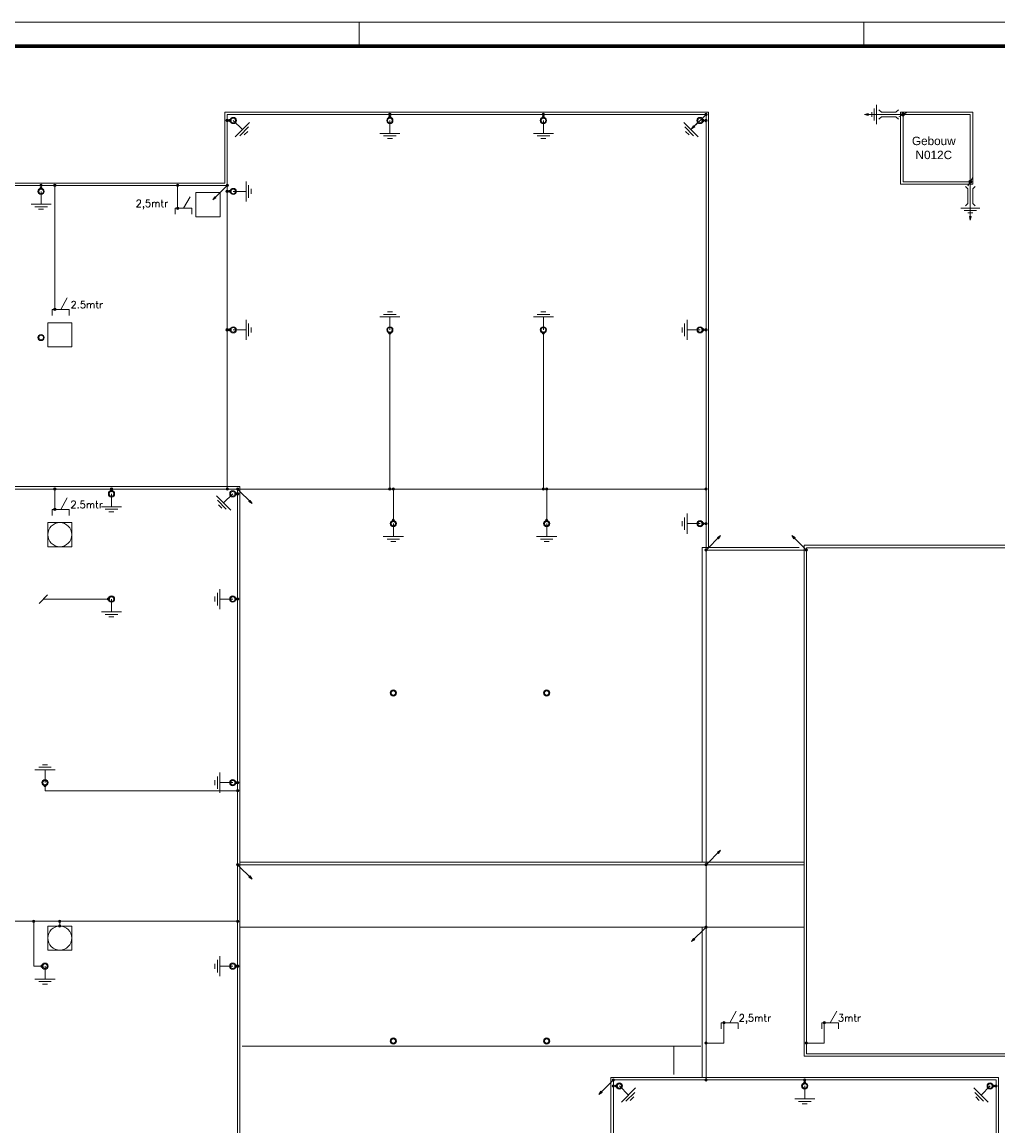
# Model space of a CAD drawing. Header units: millimetres. Extents: x -1609 to 2109, y 0 to 841.
# Tile 33 of 65: x 709 to 1115, y 381 to 841. Entities that reach past the tile are written whole.
import ezdxf

# ---------------------------------------------------------------- set-up
doc = ezdxf.new("R2010")
doc.units = ezdxf.units.MM
for name, color, linetype, lineweight in [('a. Symbolen', 7, 'Continuous', 18), ('a_Gebouw_0.20', 251, 'Continuous', 20), ('a_Tekst 25', 7, 'Continuous', 25), ('a_Tekst 35', 3, 'Continuous', 35), ('b_Aardelektrode', 10, 'Continuous', 18), ('b_Al_50mm²', 10, 'Continuous', 18), ('b_Cu_50mm²', 10, 'Continuous', 18), ('b_Spits', 10, 'Continuous', 18), ('b_Verbinding', 10, 'Continuous', 18)]:
    doc.layers.add(name, color=color, linetype=linetype, lineweight=lineweight)
doc.layers.add('RVB_ALG_TEKENBLAD_ALGEMEEN', color=2, linetype='Continuous')
doc.styles.add('Sch100-H35', font='Arial.ttf', dxfattribs={"height": 350})
doc.styles.get("Standard").update_dxf_attribs({"font": 'txt.shx'})

# ---------------------------------------------------------------- blocks, each defined once
blk = doc.blocks.new('PIJL')
at = {"linetype": 'Continuous'}
for p, q in [((-425, -736), (0, 0)), ((-425, -736), (-380, -589)), ((-425, -736), (-320, -624)), ((-377, -597), (-414, -716)), ((-414, -716), (-328, -625)), ((-374, -605), (-402, -697)), ((-402, -697), (-337, -626)), ((-371, -612), (-391, -677)), ((-391, -677), (-345, -627)), ((-320, -624), (-380, -589)), ((-368, -620), (-379, -657)), ((-379, -657), (-353, -629)), ((-328, -625), (-377, -597)), ((-337, -626), (-374, -605)), ((-345, -627), (-371, -612)), ((-353, -629), (-368, -620)), ((-365, -627), (-368, -638)), ((-368, -638), (-361, -630)), ((-361, -630), (-365, -627))]:
    blk.add_line(p, q, dxfattribs=at)
blk = doc.blocks.new('LOSMEETKOPL')
at = {"color": 0, "linetype": 'Continuous'}
for p, q in [((0, 0), (-1, -1.73)), ((-0.5, 0.33), (-0.5, -0.33)), ((-0.3, 0.52), (-0.3, -0.52)), ((-0.1, 0.59), (-0.1, -0.59)), ((0, 0), (1, 1.73)), ((0.1, 0.59), (0.1, -0.59)), ((0.3, 0.52), (0.3, -0.52)), ((0.5, 0.33), (0.5, -0.33))]:
    blk.add_line(p, q, dxfattribs=at)
blk.add_circle((0, 0), 0.6, dxfattribs=at)
blk = doc.blocks.new('VAARDMEET13')
at = {"color": 0, "linetype": 'Continuous'}
for p, q in [((0, -5), (0, 12)), ((-1, 8), (-2, 9.07)), ((-1, 2), (-1, 8)), ((1, 8), (2, 9.07)), ((1, 2), (1, 8)), ((-4, 0), (4, 0)), ((-1, 2), (-2, 0.93)), ((1, 2), (2, 0.93)), ((-2.5, -1), (2.5, -1)), ((-1, -2), (1, -2)), ((-0.35, -3.5), (0.35, -3.5)), ((0, -5), (-0.35, -3.5)), ((-0.28, -3.55), (0.28, -3.55)), ((0, -4.77), (-0.28, -3.55)), ((-0.22, -3.61), (0.22, -3.61)), ((0, -4.54), (-0.22, -3.61)), ((-0.15, -3.66), (0.15, -3.66)), ((0, -4.32), (-0.15, -3.66)), ((-0.09, -3.71), (0.09, -3.71)), ((0, -4.09), (-0.09, -3.71)), ((-0.02, -3.76), (0.02, -3.76)), ((0, -3.86), (-0.02, -3.76)), ((0, -5), (0.35, -3.5)), ((0.28, -3.55), (0, -4.77)), ((0.22, -3.61), (0, -4.54)), ((0.15, -3.66), (0, -4.32)), ((0.09, -3.71), (0, -4.09)), ((0.02, -3.76), (0, -3.86))]:
    blk.add_line(p, q, dxfattribs=at)
at = {"linetype": 'Continuous'}
blk.add_blockref('LOSMEETKOPL', (0, 11), dxfattribs=at)
blk = doc.blocks.new('A$C617B9A07')
at = {"layer": 'b_Verbinding'}
blk.add_hatch(color=256, dxfattribs=at).paths.add_polyline_path([(48, 1, 1), (-52, 1, 1)])
at = {"layer": 'b_Verbinding', "linetype": 'Continuous'}
blk.add_circle((-2, 1), 50, dxfattribs=at)
blk = doc.blocks.new('A$C6218D69D')
at = {"layer": 'a. Symbolen'}
for radius in [129, 129, 95]:
    blk.add_circle((0, 0), radius, dxfattribs=at)
blk = doc.blocks.new('A$C6218DA18')
at = {"layer": 'b_Verbinding'}
blk.add_circle((-2, 1), 50, dxfattribs=at)
blk.add_blockref('A$C617B9A07', (0, 0), dxfattribs=at)
blk = doc.blocks.new('A$C621C7B22')
at = {"layer": 'b_Aardelektrode', "transparency": 33554687}
for p, q in [((536, 0), (0, 0)), ((536, -418), (536, 418)), ((641, -261), (641, 261)), ((745, -104), (745, 104))]:
    blk.add_line(p, q, dxfattribs=at)
blk = doc.blocks.new('*U25')
at = {"color": 1, "linetype": 'Continuous', "lineweight": 18}
blk.add_lwpolyline([(-1609, 0), (0, 0), (0, 841), (-1609, 841)], close=True, dxfattribs=at)
at = {"color": 1, "linetype": 'Continuous', "lineweight": 18, "flags": 128}
for points in [[(-1260, 841), (-1260, 831)], [(-1050, 841), (-1050, 831)]]:
    blk.add_lwpolyline(points, dxfattribs=at)
at = {"color": 5, "linetype": 'Continuous', "lineweight": 70}
blk.add_lwpolyline([(-1599, 10), (-10, 10), (-10, 831), (-1599, 831)], close=True, dxfattribs=at)

msp = doc.modelspace()

# ---------------------------------------------------------------- linework, layer by layer
at = {"layer": 'a_Gebouw_0.20'}
for p, q in [((994.31, 803.51), (793.04, 803.51)), ((793.04, 803.51), (793.04, 773.97)), ((994.31, 622.13), (994.31, 803.51)), ((793.04, 773.97), (637.06, 773.97)), ((1032.03, 622.13), (991.74, 622.13)), ((991.74, 622.13), (991.74, 491.09)), ((1034.09, 623.11), (1034.09, 410.29)), ((800.3, 414.55), (991.16, 414.55)), ((1034.09, 410.29), (1345.19, 410.29))]:
    msp.add_line(p, q, dxfattribs=at)
for points in [[(1074.31, 773.51), (1104.31, 773.51), (1104.31, 803.51), (1074.31, 803.51)], [(781.03, 759.96), (791.03, 759.96), (791.03, 769.96), (781.03, 769.96)], [(719.34, 705.79), (729.34, 705.79), (729.34, 715.79), (719.34, 715.79)], [(719.34, 622.53), (729.34, 622.53), (729.34, 632.53), (719.34, 632.53)], [(719.34, 454.53), (729.34, 454.53), (729.34, 464.53), (719.34, 464.53)]]:
    msp.add_lwpolyline(points, close=True, dxfattribs=at)
for points in [[(637.06, 647.53), (799.34, 647.53), (799.34, 56.32)], [(1740.94, 436.83), (1740.94, 623.11), (1034.09, 623.11)], [(799.34, 491.09), (1034.09, 491.09)], [(799.34, 464.06), (1034.09, 464.06)], [(991.74, 464.06), (991.74, 401.43)], [(979.94, 402.77), (979.94, 414.55)], [(976.71, 209.41), (953.74, 209.41), (953.74, 401.43), (1115.04, 401.43), (1115.04, 209.41), (1056.57, 209.41)]]:
    msp.add_lwpolyline(points, dxfattribs=at)
for centre in [(724.34, 627.53), (724.34, 459.53)]:
    msp.add_circle(centre, 5, dxfattribs=at)
at = {"layer": 'b_Al_50mm²'}
for p, q in [((794.04, 802.51), (794.04, 772.97)), ((993.31, 802.51), (794.04, 802.51)), ((993.31, 400.43), (993.31, 802.51)), ((794.04, 772.97), (638.06, 772.97)), ((722.29, 772.97), (722.29, 721.33)), ((773.38, 772.97), (773.38, 763.48)), ((794.04, 772.97), (794.04, 646.53)), ((693.37, 646.53), (798.34, 646.53)), ((722.29, 646.53), (722.29, 638.07)), ((798.34, 57.32), (798.34, 646.53)), ((798.34, 646.53), (993.31, 646.53)), ((1035.09, 621.13), (993.31, 621.13)), ((638.06, 466.53), (798.34, 466.53)), ((724.32, 466.53), (724.32, 464.53)), ((1000.74, 415.81), (1000.74, 424.27)), ((1042.52, 415.81), (1042.52, 424.27)), ((993.31, 415.81), (1000.74, 415.81)), ((1035.09, 415.81), (1042.52, 415.81))]:
    msp.add_line(p, q, dxfattribs=at)
at = {"layer": 'b_Al_50mm²', "color": 3}
for p, q in [((795.25, 800.01), (794.04, 800.01)), ((861.73, 801.3), (861.73, 802.51)), ((925.63, 801.3), (925.63, 802.51)), ((992.1, 800.01), (993.31, 800.01)), ((716.56, 771.76), (716.56, 772.97)), ((795.25, 770.47), (794.04, 770.47)), ((795.25, 712.82), (794.04, 712.82)), ((992.1, 712.82), (993.31, 712.82)), ((861.73, 711.53), (861.73, 646.53)), ((925.63, 711.53), (925.63, 646.53)), ((745.86, 645.82), (745.86, 646.53)), ((797.63, 644.53), (798.34, 644.53)), ((863.17, 633.41), (863.17, 646.53)), ((926.99, 633.41), (926.99, 646.53)), ((992.1, 632.12), (993.31, 632.12)), ((715.74, 598.93), (719.28, 602.47)), ((744.57, 600.7), (717.51, 600.7)), ((797.63, 600.7), (798.34, 600.7)), ((797.63, 524.26), (798.34, 524.26)), ((718.2, 522.97), (718.2, 520.9)), ((718.2, 520.9), (798.34, 520.9)), ((713.51, 447.82), (713.51, 466.53)), ((716.91, 447.82), (713.51, 447.82)), ((797.63, 447.82), (798.34, 447.82)), ((1034.39, 400.43), (1034.39, 399.22)), ((955.95, 397.93), (954.74, 397.93)), ((1112.83, 397.93), (1114.04, 397.93))]:
    msp.add_line(p, q, dxfattribs=at)
at = {"layer": 'b_Al_50mm²'}
msp.add_lwpolyline([(1075.31, 774.51), (1103.31, 774.51), (1103.31, 802.51), (1075.31, 802.51)], close=True, dxfattribs=at)
for points in [[(1739.94, 437.83), (1739.94, 622.11), (1035.09, 622.11)], [(1035.09, 622.11), (1035.09, 411.29), (1367.39, 411.29)], [(798.34, 490.09), (1034.09, 490.09)], [(1030.85, 210.41), (954.74, 210.41), (954.74, 400.43), (1114.04, 400.43), (1114.04, 210.41), (1057.57, 210.41)]]:
    msp.add_lwpolyline(points, dxfattribs=at)
at = {"layer": 'b_Spits', "linetype": 'Continuous'}
for p, q in [((775.81, 763.48), (778.56, 768.24)), ((772.31, 763.48), (779.31, 763.48)), ((772.31, 760.98), (772.31, 763.48)), ((779.31, 760.98), (779.31, 763.48)), ((724.72, 721.33), (727.47, 726.09)), ((721.22, 718.83), (721.22, 721.33)), ((721.22, 721.33), (728.22, 721.33)), ((728.22, 718.83), (728.22, 721.33)), ((724.72, 638.07), (727.47, 642.84)), ((721.22, 638.07), (728.22, 638.07)), ((721.22, 635.57), (721.22, 638.07)), ((728.22, 635.57), (728.22, 638.07)), ((1003.17, 424.27), (1005.92, 429.03)), ((1044.95, 424.27), (1047.7, 429.03)), ((999.67, 424.27), (1006.67, 424.27)), ((999.67, 421.77), (999.67, 424.27)), ((1006.67, 421.77), (1006.67, 424.27)), ((1041.45, 424.27), (1048.45, 424.27)), ((1041.45, 421.77), (1041.45, 424.27)), ((1048.45, 421.77), (1048.45, 424.27))]:
    msp.add_line(p, q, dxfattribs=at)
at = {"layer": 'b_Verbinding', "linetype": 'Continuous'}
for centre in [(993.31, 802.51), (722.29, 772.97), (773.38, 772.97), (794.04, 772.97), (773.38, 763.48), (722.29, 721.33), (722.29, 646.53), (794.04, 646.53), (798.34, 646.53), (993.31, 646.53), (722.29, 638.07), (993.31, 621.13), (1035.09, 621.13), (798.34, 490.09), (993.31, 490.09), (993.31, 490.09), (724.32, 466.53), (724.32, 464.53), (798.34, 466.53), (993.31, 464.06), (1000.74, 424.27), (1042.52, 424.27), (993.31, 415.81), (1035.09, 415.81), (954.74, 400.43), (993.31, 400.43)]:
    msp.add_circle(centre, 0.5, dxfattribs=at)

# ---------------------------------------------------------------- block references
at = {"yscale": 0.009999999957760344, "zscale": 0.009999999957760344}
for p, xscale, rotation in [((796.54, 800.01), 0.009999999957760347, 360), ((861.73, 800.01), 0.009999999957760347, 360), ((925.63, 800.01), 0.009999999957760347, 360), ((716.56, 770.47), 0.009999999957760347, 360), ((796.54, 770.47), 0.009999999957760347, 360), ((796.54, 712.82), 0.009999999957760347, 360), ((861.73, 712.82), 0.009999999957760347, 360), ((925.63, 712.82), 0.009999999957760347, 360), ((716.56, 709.62), 0.009999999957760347, 360), ((745.86, 644.53), 0.009999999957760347, 360), ((796.34, 644.53), -0.009999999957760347, 359.9999999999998), ((745.86, 600.7), 0.009999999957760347, 360), ((796.34, 600.7), -0.009999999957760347, 359.9999999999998), ((718.2, 524.26), -0.009999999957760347, 359.9999999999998), ((796.34, 524.26), -0.009999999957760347, 359.9999999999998), ((718.2, 447.82), -0.009999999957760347, 359.9999999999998), ((796.34, 447.82), -0.009999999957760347, 359.9999999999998)]:
    msp.add_blockref('A$C6218D69D', p, dxfattribs=dict(at, xscale=xscale, rotation=rotation))
for p, xscale in [((990.81, 800.01), -0.009999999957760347), ((990.81, 712.82), -0.009999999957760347), ((863.17, 632.12), -0.009999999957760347), ((926.99, 632.12), -0.009999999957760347), ((990.81, 632.12), -0.009999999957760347), ((863.17, 561.6), -0.009999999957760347), ((926.99, 561.6), -0.009999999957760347), ((863.17, 416.66), -0.009999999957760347), ((926.99, 416.66), -0.009999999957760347), ((957.24, 397.93), -0.009999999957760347), ((1034.39, 397.93), -0.009999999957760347), ((1111.54, 397.93), 0.009999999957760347)]:
    msp.add_blockref('A$C6218D69D', p, dxfattribs=dict(at, xscale=xscale))
at = {"layer": 'b_Aardelektrode', "xscale": -1, "rotation": 270}
msp.add_blockref('VAARDMEET13', (1064.31, 802.51), dxfattribs=at)
at = {"layer": 'b_Aardelektrode'}
msp.add_blockref('VAARDMEET13', (1103.31, 763.51), dxfattribs=at)
at = {"layer": 'b_Al_50mm²', "color": 3, "xscale": 0.009999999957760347, "yscale": 0.009999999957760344, "zscale": 0.009999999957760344}
for p in [(794.04, 800.01), (795.25, 800.01), (861.73, 802.51), (861.73, 801.3), (925.63, 802.51), (925.63, 801.3), (992.1, 800.01), (993.31, 800.01), (716.56, 772.97), (716.56, 771.76), (794.04, 770.47), (795.25, 770.47), (794.04, 712.82), (795.25, 712.82), (992.1, 712.82), (993.31, 712.82), (861.73, 711.53), (925.63, 711.53), (745.88, 646.52), (745.88, 645.81), (797.66, 644.52), (798.37, 644.52), (861.73, 646.53), (863.17, 646.53), (925.63, 646.53), (926.99, 646.53), (863.17, 633.41), (926.99, 633.41), (992.1, 632.12), (993.31, 632.12), (744.59, 600.7), (797.66, 600.7), (798.37, 600.7), (797.66, 524.26), (798.37, 524.26), (718.23, 522.97), (798.37, 520.9), (713.53, 466.52), (716.94, 447.82), (797.66, 447.82), (798.37, 447.82), (1034.39, 400.43), (954.74, 397.93), (955.95, 397.93), (1034.39, 399.22), (1112.83, 397.93), (1114.04, 397.93)]:
    msp.add_blockref('A$C6218DA18', p, dxfattribs=at)
at = {"layer": 'b_Al_50mm²', "color": 3, "yscale": 0.009999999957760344, "zscale": 0.009999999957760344}
for p, xscale, rotation in [((796.54, 800.01), 0.009999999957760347, 315), ((861.73, 800.01), -0.009999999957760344, 90.00000000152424), ((925.63, 800.01), -0.009999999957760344, 90.00000000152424), ((990.81, 800.01), -0.009999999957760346, 44.99999999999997), ((796.54, 770.47), -0.009999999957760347, 180.0000000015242), ((716.56, 770.47), -0.009999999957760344, 90.00000000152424), ((861.73, 712.82), 0.009999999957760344, 89.99999999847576), ((925.63, 712.82), 0.009999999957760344, 89.99999999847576), ((796.54, 712.82), -0.009999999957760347, 180.0000000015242), ((990.81, 712.82), 0.009999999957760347, 179.9999999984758), ((745.86, 644.53), -0.009999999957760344, 90.00000000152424), ((796.34, 644.53), -0.009999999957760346, 44.99999999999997), ((990.81, 632.12), 0.009999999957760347, 179.9999999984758), ((863.17, 632.12), -0.009999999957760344, 90.00000000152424), ((926.99, 632.12), -0.009999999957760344, 90.00000000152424), ((796.34, 600.7), 0.009999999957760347, 179.9999999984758), ((745.86, 600.7), -0.009999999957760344, 90.00000000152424), ((718.2, 524.26), 0.009999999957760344, 89.99999999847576), ((796.34, 524.26), 0.009999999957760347, 179.9999999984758), ((796.34, 447.82), 0.009999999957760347, 179.9999999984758), ((718.2, 447.82), -0.009999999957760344, 90.00000000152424), ((957.24, 397.93), 0.009999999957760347, 315), ((1111.54, 397.93), -0.009999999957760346, 44.99999999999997), ((1034.39, 397.93), -0.009999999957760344, 90.00000000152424)]:
    msp.add_blockref('A$C621C7B22', p, dxfattribs=dict(at, xscale=xscale, rotation=rotation))
at = {"layer": 'b_Cu_50mm²', "yscale": 0.009999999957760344, "zscale": 0.009999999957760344}
for p, xscale, rotation in [((993.31, 802.51), 0.009999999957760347, 344.9999999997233), ((794.04, 772.97), 0.009999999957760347, 344.9999999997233), ((798.34, 646.53), -0.009999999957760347, 15.00000000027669), ((993.31, 621.13), 0.009999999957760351, 164.9999999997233), ((1035.09, 621.13), 0.009999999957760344, 254.9999999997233), ((993.31, 490.09), 0.009999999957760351, 164.9999999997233), ((798.34, 490.09), -0.009999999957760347, 15.00000000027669), ((993.31, 464.06), 0.009999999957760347, 344.9999999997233), ((954.74, 400.43), 0.009999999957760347, 344.9999999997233)]:
    msp.add_blockref('PIJL', p, dxfattribs=dict(at, xscale=xscale, rotation=rotation))
at = {"layer": 'b_Verbinding', "xscale": 0.009999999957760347, "yscale": 0.009999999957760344, "zscale": 0.009999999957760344}
for p in [(993.34, 802.5), (722.31, 772.96), (773.4, 772.96), (794.06, 772.96), (773.4, 763.47), (722.31, 721.32), (722.31, 646.52), (794.06, 646.52), (798.37, 646.52), (993.34, 646.52), (722.31, 638.07), (993.34, 621.12), (1035.12, 621.12), (798.37, 490.08), (993.34, 490.08), (724.34, 466.52), (724.34, 464.52), (798.37, 466.52), (993.34, 464.05), (1000.76, 424.26), (1042.54, 424.26), (993.34, 415.81), (1035.12, 415.81), (954.77, 400.42), (993.34, 400.42)]:
    msp.add_blockref('A$C617B9A07', p, dxfattribs=at)
at = {"layer": 'RVB_ALG_TEKENBLAD_ALGEMEEN', "transparency": 16777216}
msp.add_blockref('*U25', (2109, 0), dxfattribs=at)

# ---------------------------------------------------------------- texts
at = {"layer": 'a_Tekst 25', "linetype": 'Continuous', "char_height": 3, "width": 20.5, "attachment_point": 1}
for s, insert in [('2,5mtr', (755.94, 766.98)), ('2.5mtr', (728.84, 724.83)), ('2.5mtr', (728.76, 641.57)), ('2,5mtr', (1006.91, 427.77)), ('3mtr', (1048.21, 427.77))]:
    msp.add_mtext(s, dxfattribs=dict(at, insert=insert))
at = {"layer": 'a_Tekst 35', "color": 7, "insert": (1028.11, 793.26, -40.92), "char_height": 3.5, "width": 120, "attachment_point": 1, "style": 'Sch100-H35'}
msp.add_mtext('\\pxqc;Gebouw \\PN012C', dxfattribs=at)

doc.saveas('drawing.dxf')
